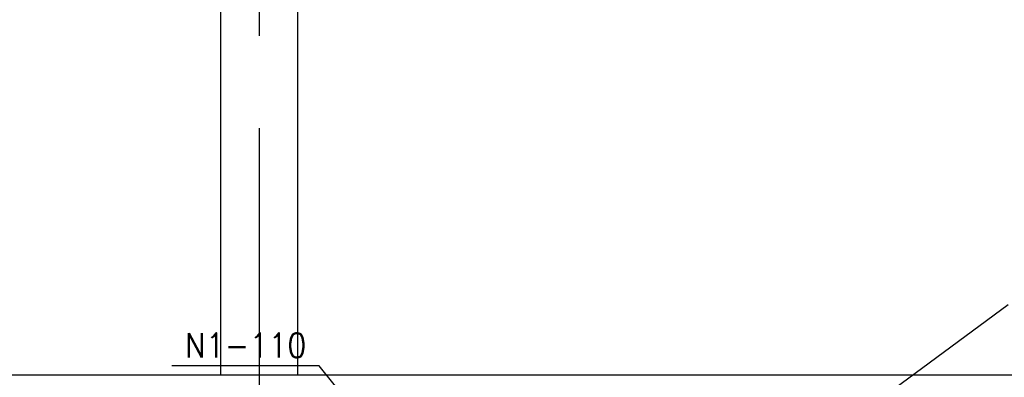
# Model space of a CAD drawing. Header units: millimetres. Extents: x -56303 to -45239, y -20463 to -4540.
# Tile 218 of 256: x -51100 to -50780, y -11566 to -11449. Entities that reach past the tile are written whole.
import ezdxf

# ---------------------------------------------------------------- set-up
doc = ezdxf.new("R2010")
doc.units = ezdxf.units.MM
doc.linetypes.add('ACAD_ISO02W100', pattern=[15, 12, -3])
for name, color, linetype in [('_HVAC_opis', 3, 'Continuous'), ('_HVAC_podkład', 8, 'Continuous'), ('FLUID-N1-80-NUM', 7, 'Continuous')]:
    doc.layers.add(name, color=color, linetype=linetype)
doc.styles.add('OPIS1', font='ROMANS.SHX', dxfattribs={"width": 0.9})
doc.dimstyles.new('wymiar', dxfattribs={"dimtxt": 8, "dimasz": 5, "dimexe": 0.1, "dimexo": 0.1, "dimgap": 1, "dimtad": 1, "dimdec": 0, "dimlfac": 10, "dimdsep": 46, "dimtxsty": 'OPIS1', "dimblk": 'OBLIQUE', "dimcen": 10, "dimclrd": 256, "dimclre": 256, "dimadec": 0, "dimazin": 0, "dimtfac": 1, "dimtdec": 0, "dimtmove": 0, "dimatfit": 3, "dimfxl": 1, "dimarcsym": 0})

# ---------------------------------------------------------------- blocks, each defined once
blk = doc.blocks.new('_Oblique')
at = {"color": 0, "linetype": 'ByBlock', "lineweight": -2}
blk.add_line((-0.5, -0.5), (0.5, 0.5), dxfattribs=at)

msp = doc.modelspace()

# ---------------------------------------------------------------- linework, layer by layer
at = {"layer": '_HVAC_opis'}
msp.add_line((-50778.97, -11542.04), (-50857.44, -11599.86), dxfattribs=at)
at = {"layer": '_HVAC_podkład', "linetype": 'ACAD_ISO02W100', "ltscale": 10}
msp.add_line((-51022.44, -14304.55), (-51022.44, -9928.09), dxfattribs=at)
at = {"layer": '_HVAC_podkład'}
for p, q in [((-51009.94, -11564.86), (-51009.94, -10949.86)), ((-51034.94, -11564.86), (-51034.94, -10977.36))]:
    msp.add_line(p, q, dxfattribs=at)
msp.add_lwpolyline([(-53403.44, -10579.36), (-53403.44, -11564.86), (-50408.44, -11564.86)], dxfattribs=at)
at = {"layer": 'FLUID-N1-80-NUM', "color": 3}
msp.add_line((-51002.98, -11561.89), (-51050.87, -11561.89), dxfattribs=at)

# ---------------------------------------------------------------- texts
at = {"layer": 'FLUID-N1-80-NUM', "color": 6, "insert": (-51026.92, -11561.89), "char_height": 8, "attachment_point": 5, "style": 'OPIS1'}
msp.add_mtext('N1-110\\P ', dxfattribs=at)

# ---------------------------------------------------------------- leaders
at = {"layer": 'FLUID-N1-80-NUM', "color": 3}
for points in [[(-50822.44, -11624.86), (-50761.37, -11555.58)], [(-50952.44, -11624.86), (-51002.98, -11561.89)]]:
    msp.add_leader(points, dimstyle='wymiar', override={"dimscale": 0.1, "dimclrd": 3, "dimclre": 3}, dxfattribs=at)

doc.saveas('drawing.dxf')
